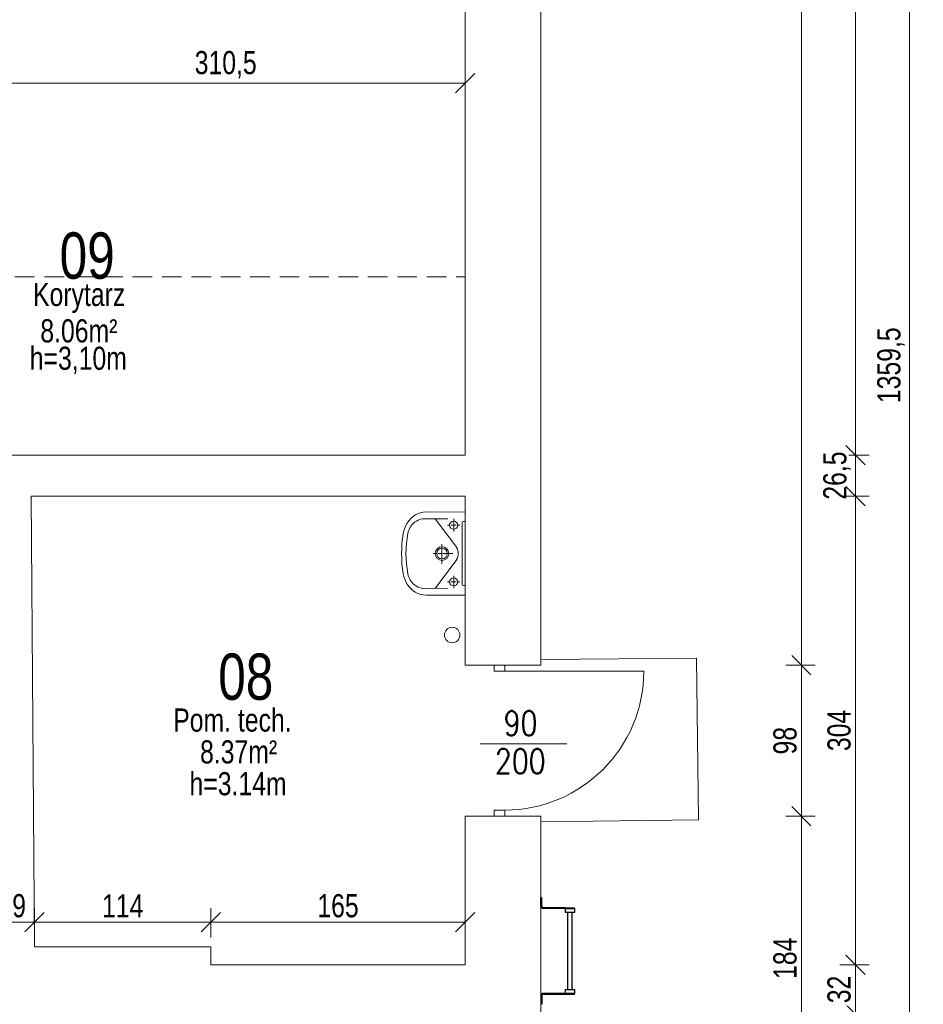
# Model space of a CAD drawing. Header units: centimetres. Extents: x -1 to 10576, y -3885 to 4713.
# Tile 12 of 17: x 4729 to 5314, y 466 to 1104. Entities that reach past the tile are written whole.
import ezdxf
from ezdxf.enums import TextEntityAlignment as Align

# ---------------------------------------------------------------- set-up
doc = ezdxf.new("R2010")
doc.units = ezdxf.units.CM
doc.header["$LTSCALE"] = 0.5
doc.linetypes.add('DASHED', pattern=[19.05, 12.7, -6.35])
for name, color, linetype, lineweight in [('A_drzwi istniejące', 4, 'Continuous', 9), ('A_drzwi opis istniejące', 161, 'Continuous', 9), ('A_Ściany istniejące', 9, 'Continuous', 20), ('CKOKNA', 4, 'Continuous', 9), ('CKOPIS_WIDOK', 255, 'Continuous', 9), ('CKPOM_NUM', 6, 'Continuous', 50), ('CKPOM_OPIS', 3, 'Continuous', 9), ('CKWYMIAR', 3, 'Continuous', 13), ('sanitariaty.meble', 4, 'Continuous', 0)]:
    doc.layers.add(name, color=color, linetype=linetype, lineweight=lineweight)
doc.layers.add('Crynoline', color=7, linetype='Continuous')
doc.layers.add('Lines', color=7, linetype='Continuous')
doc.styles.add('SIMPLEX', font='simplex.shx', dxfattribs={"width": 0.7, "height": 17})
doc.styles.get("Standard").update_dxf_attribs({"font": 'ic-simplex.shx', "width": 0.8})
doc.dimstyles.new('Kopia2 CADKON cm', dxfattribs={"dimscale": 5, "dimtxt": 3, "dimasz": 2.5, "dimexe": 1.8, "dimexo": 5, "dimgap": 0.6, "dimtad": 1, "dimrnd": 0.5, "dimtxsty": 'Standard', "dimblk1": 'OBLIQUE', "dimblk2": 'OBLIQUE', "dimsah": 1, "dimcen": 2.5, "dimclrd": 256, "dimclre": 256, "dimadec": 1, "dimazin": 2, "dimtfac": 1, "dimtix": 1, "dimtmove": 2, "dimatfit": 3, "dimldrblk": 'OPEN30', "dimfxl": 2, "dimfxlon": 1, "dimtfill": 1, "dimtolj": 1, "dimlwd": -1, "dimlwe": -1, "dimarcsym": 0})

# ---------------------------------------------------------------- blocks, each defined once
blk = doc.blocks.new('_OBLIQUE')
at = {"color": 0, "linetype": 'ByBlock'}
blk.add_line((-0.5, -0.5), (0.5, 0.5), dxfattribs=at)
blk = doc.blocks.new('*D1341')
at = {"layer": 'CKWYMIAR'}
for p, q in [((5225.17, 587.66), (5244.17, 587.66)), ((5235.17, 403.66), (5235.17, 587.66)), ((5225.17, 403.66), (5244.17, 403.66))]:
    blk.add_line(p, q, dxfattribs=at)
at = {"layer": 'Defpoints', "color": 0}
for p in [(5066.49, 587.66), (5235.17, 587.66), (5066.49, 403.66)]:
    blk.add_point(p, dxfattribs=at)
at = {"layer": 'CKWYMIAR', "xscale": 12.5, "yscale": 12.5, "zscale": 12.5}
for p, rotation in [((5235.17, 587.66), 90), ((5235.17, 403.66), 270)]:
    blk.add_blockref('_OBLIQUE', p, dxfattribs=dict(at, rotation=rotation))
at = {"layer": 'CKWYMIAR', "color": 0, "lineweight": -3, "insert": (5224.67, 495.66), "char_height": 15, "attachment_point": 5, "rotation": 90, "bg_fill": 3, "box_fill_scale": 1.1, "bg_fill_color": 256, "bg_fill_true_color": 13158600, "bg_fill_transparency": 0}
blk.add_mtext('\\A1;184', dxfattribs=at)
blk = doc.blocks.new('_Open30')
at = {"color": 0, "linetype": 'ByBlock', "lineweight": -2}
for p, q in [((-1, 0.268), (0, 0)), ((0, 0), (-1, -0.268)), ((0, 0), (-1, 0))]:
    blk.add_line(p, q, dxfattribs=at)
blk = doc.blocks.new('*D1342')
at = {"layer": 'CKWYMIAR'}
for p, q in [((5225.17, 685.66), (5244.17, 685.66)), ((5235.17, 587.66), (5235.17, 685.66)), ((5225.17, 587.66), (5244.17, 587.66))]:
    blk.add_line(p, q, dxfattribs=at)
at = {"layer": 'Defpoints', "color": 0}
for p in [(5066.49, 685.66), (5235.17, 685.66), (5066.49, 587.66)]:
    blk.add_point(p, dxfattribs=at)
at = {"layer": 'CKWYMIAR', "xscale": 12.5, "yscale": 12.5, "zscale": 12.5}
for p, rotation in [((5235.17, 685.66), 90), ((5235.17, 587.66), 270)]:
    blk.add_blockref('_OBLIQUE', p, dxfattribs=dict(at, rotation=rotation))
at = {"layer": 'CKWYMIAR', "color": 0, "lineweight": -3, "insert": (5224.67, 636.66), "char_height": 15, "attachment_point": 5, "rotation": 90, "bg_fill": 3, "box_fill_scale": 1.1, "bg_fill_color": 256, "bg_fill_true_color": 13158600, "bg_fill_transparency": 0}
blk.add_mtext('\\A1;98', dxfattribs=at)
blk = doc.blocks.new('*D1343')
at = {"layer": 'CKWYMIAR'}
for p, q in [((5225.17, 1559.66), (5244.17, 1559.66)), ((5235.17, 685.66), (5235.17, 1559.66)), ((5225.17, 685.66), (5244.17, 685.66))]:
    blk.add_line(p, q, dxfattribs=at)
at = {"layer": 'Defpoints', "color": 0}
for p in [(5066.49, 1559.66), (5235.17, 1559.66), (5066.49, 685.66)]:
    blk.add_point(p, dxfattribs=at)
at = {"layer": 'CKWYMIAR', "xscale": 12.5, "yscale": 12.5, "zscale": 12.5}
for p, rotation in [((5235.17, 1559.66), 90), ((5235.17, 685.66), 270)]:
    blk.add_blockref('_OBLIQUE', p, dxfattribs=dict(at, rotation=rotation))
at = {"layer": 'CKWYMIAR', "color": 0, "lineweight": -3, "insert": (5224.67, 1122.66), "char_height": 15, "attachment_point": 5, "rotation": 90, "bg_fill": 3, "box_fill_scale": 1.1, "bg_fill_color": 256, "bg_fill_true_color": 13158600, "bg_fill_transparency": 0}
blk.add_mtext('\\A1;874', dxfattribs=at)
blk = doc.blocks.new('*D1345')
at = {"layer": 'CKWYMIAR'}
for p, q in [((5260.17, 1511.36), (5279.17, 1511.36)), ((5270.17, 1511.36), (5270.17, 821.66)), ((5260.17, 821.66), (5279.17, 821.66))]:
    blk.add_line(p, q, dxfattribs=at)
at = {"layer": 'Defpoints', "color": 0}
for p in [(5057.6, 1511.36), (5008.38, 821.66), (5270.17, 821.66)]:
    blk.add_point(p, dxfattribs=at)
at = {"layer": 'CKWYMIAR', "xscale": 12.5, "yscale": 12.5, "zscale": 12.5}
for p, rotation in [((5270.17, 1511.36), 90), ((5270.17, 821.66), 270)]:
    blk.add_blockref('_OBLIQUE', p, dxfattribs=dict(at, rotation=rotation))
at = {"layer": 'CKWYMIAR', "color": 0, "lineweight": -3, "insert": (5258.24, 1166.51), "char_height": 15, "attachment_point": 5, "rotation": 90, "bg_fill": 3, "box_fill_scale": 1.1, "bg_fill_color": 256, "bg_fill_true_color": 13158600, "bg_fill_transparency": 0}
blk.add_mtext('\\A1;689,5', dxfattribs=at)
blk = doc.blocks.new('*D1346')
at = {"layer": 'CKWYMIAR'}
for p, q in [((5260.17, 821.66), (5279.17, 821.66)), ((5270.17, 821.66), (5270.17, 795.17)), ((5260.17, 795.17), (5279.17, 795.17))]:
    blk.add_line(p, q, dxfattribs=at)
at = {"layer": 'Defpoints', "color": 0}
for p in [(5008.38, 821.66), (5008.38, 795.17)]:
    blk.add_point(p, dxfattribs=at)
at = {"layer": 'CKWYMIAR', "xscale": 12.5, "yscale": 12.5, "zscale": 12.5}
for p, rotation in [((5270.17, 821.66), 270), ((5270.17, 795.17), 90)]:
    blk.add_blockref('_OBLIQUE', p, dxfattribs=dict(at, rotation=rotation))
at = {"layer": 'CKWYMIAR', "color": 0, "lineweight": -3, "insert": (5258.24, 808.41), "char_height": 15, "attachment_point": 5, "rotation": 90, "bg_fill": 3, "box_fill_scale": 1.1, "bg_fill_color": 256, "bg_fill_true_color": 13158600, "bg_fill_transparency": 0}
blk.add_mtext('\\A1;26,5', dxfattribs=at)
at = {"layer": 'Defpoints', "color": 0}
blk.add_point((5270.17, 795.17), dxfattribs=at)
blk = doc.blocks.new('*D1347')
at = {"layer": 'CKWYMIAR'}
for p, q in [((5260.17, 795.17), (5279.17, 795.17)), ((5270.17, 795.17), (5270.17, 491.37)), ((5260.17, 491.37), (5279.17, 491.37))]:
    blk.add_line(p, q, dxfattribs=at)
at = {"layer": 'Defpoints', "color": 0}
for p in [(5008.38, 795.17), (5008.38, 491.37), (5270.17, 491.37)]:
    blk.add_point(p, dxfattribs=at)
at = {"layer": 'CKWYMIAR', "xscale": 12.5, "yscale": 12.5, "zscale": 12.5}
for p, rotation in [((5270.17, 795.17), 90), ((5270.17, 491.37), 270)]:
    blk.add_blockref('_OBLIQUE', p, dxfattribs=dict(at, rotation=rotation))
at = {"layer": 'CKWYMIAR', "color": 0, "lineweight": -3, "insert": (5259.67, 643.27), "char_height": 15, "attachment_point": 5, "rotation": 90, "bg_fill": 3, "box_fill_scale": 1.1, "bg_fill_color": 256, "bg_fill_true_color": 13158600, "bg_fill_transparency": 0}
blk.add_mtext('\\A1;304', dxfattribs=at)
blk = doc.blocks.new('*D1348')
at = {"layer": 'CKWYMIAR'}
for p, q in [((5260.17, 491.37), (5279.17, 491.37)), ((5270.17, 491.37), (5270.17, 459.55)), ((5260.17, 459.55), (5279.17, 459.55))]:
    blk.add_line(p, q, dxfattribs=at)
at = {"layer": 'Defpoints', "color": 0}
for p in [(5008.38, 491.37), (5008.38, 459.55), (5270.17, 459.55)]:
    blk.add_point(p, dxfattribs=at)
at = {"layer": 'CKWYMIAR', "xscale": 12.5, "yscale": 12.5, "zscale": 12.5}
for p, rotation in [((5270.17, 491.37), 90), ((5270.17, 459.55), 270)]:
    blk.add_blockref('_OBLIQUE', p, dxfattribs=dict(at, rotation=rotation))
at = {"layer": 'CKWYMIAR', "color": 0, "lineweight": -3, "insert": (5259.67, 475.46), "char_height": 15, "attachment_point": 5, "rotation": 90, "bg_fill": 3, "box_fill_scale": 1.1, "bg_fill_color": 256, "bg_fill_true_color": 13158600, "bg_fill_transparency": 0}
blk.add_mtext('\\A1;32', dxfattribs=at)
blk = doc.blocks.new('*D1351')
at = {"layer": 'CKWYMIAR'}
for p, q in [((5295.17, 1559.66), (5314.17, 1559.66)), ((5305.17, 1559.66), (5305.17, 200.16)), ((5295.17, 200.16), (5314.17, 200.16))]:
    blk.add_line(p, q, dxfattribs=at)
at = {"layer": 'Defpoints', "color": 0}
for p in [(5052.73, 1559.66), (5052.73, 200.16), (5305.17, 200.16)]:
    blk.add_point(p, dxfattribs=at)
at = {"layer": 'CKWYMIAR', "xscale": 12.5, "yscale": 12.5, "zscale": 12.5}
for p, rotation in [((5305.17, 1559.66), 90), ((5305.17, 200.16), 270)]:
    blk.add_blockref('_OBLIQUE', p, dxfattribs=dict(at, rotation=rotation))
at = {"layer": 'CKWYMIAR', "color": 0, "lineweight": -3, "insert": (5293.24, 879.91), "char_height": 15, "attachment_point": 5, "rotation": 90, "bg_fill": 3, "box_fill_scale": 1.1, "bg_fill_color": 256, "bg_fill_true_color": 13158600, "bg_fill_transparency": 0}
blk.add_mtext('\\A1;1359,5', dxfattribs=at)
blk = doc.blocks.new('*D1392')
at = {"layer": 'CKWYMIAR'}
for p, q in [((4097.99, 0.27), (4097.99, -18.73)), ((5066.49, 0.27), (5066.49, -18.73)), ((4097.99, -9.73), (5066.49, -9.73))]:
    blk.add_line(p, q, dxfattribs=at)
at = {"layer": 'Defpoints', "color": 0}
for p in [(4097.99, 896.27), (5066.49, 207.27), (5066.49, -9.73)]:
    blk.add_point(p, dxfattribs=at)
at = {"layer": 'CKWYMIAR', "xscale": 12.5, "yscale": 12.5, "zscale": 12.5, "rotation": 180}
blk.add_blockref('_OBLIQUE', (4097.99, -9.73), dxfattribs=at)
at = {"layer": 'CKWYMIAR', "xscale": 12.5, "yscale": 12.5, "zscale": 12.5}
blk.add_blockref('_OBLIQUE', (5066.49, -9.73), dxfattribs=at)
at = {"layer": 'CKWYMIAR', "color": 0, "lineweight": -3, "insert": (4582.24, 2.2), "char_height": 15, "attachment_point": 5, "bg_fill": 3, "box_fill_scale": 1.1, "bg_fill_color": 256, "bg_fill_true_color": 13158600, "bg_fill_transparency": 0}
blk.add_mtext('\\A1;968,5', dxfattribs=at)
blk = doc.blocks.new('*D1516')
at = {"layer": 'CKWYMIAR'}
for p, q in [((4707.15, 1052.7), (4707.15, 1071.7)), ((5017.49, 1052.7), (5017.49, 1071.7)), ((5017.49, 1062.7), (4707.15, 1062.7))]:
    blk.add_line(p, q, dxfattribs=at)
at = {"layer": 'Defpoints', "color": 0}
for p in [(4707.15, 1062.7), (4707.15, 907.67), (5017.49, 792.17)]:
    blk.add_point(p, dxfattribs=at)
at = {"layer": 'CKWYMIAR', "xscale": 12.5, "yscale": 12.5, "zscale": 12.5, "rotation": 180}
blk.add_blockref('_OBLIQUE', (4707.15, 1062.7), dxfattribs=at)
at = {"layer": 'CKWYMIAR', "xscale": 12.5, "yscale": 12.5, "zscale": 12.5}
blk.add_blockref('_OBLIQUE', (5017.49, 1062.7), dxfattribs=at)
at = {"layer": 'CKWYMIAR', "color": 0, "lineweight": -3, "insert": (4862.32, 1074.62), "char_height": 15, "attachment_point": 5, "bg_fill": 3, "box_fill_scale": 1.1, "bg_fill_color": 256, "bg_fill_true_color": 13158600, "bg_fill_transparency": 0}
blk.add_mtext('\\A1;310,5', dxfattribs=at)
blk = doc.blocks.new('*D1525')
at = {"layer": 'CKWYMIAR'}
for p, q in [((4709.53, 509.12), (4709.53, 528.12)), ((4738.56, 509.12), (4738.56, 528.12)), ((4709.53, 519.12), (4738.56, 519.12))]:
    blk.add_line(p, q, dxfattribs=at)
at = {"layer": 'Defpoints', "color": 0}
for p in [(4738.56, 519.12), (4738.56, 477.77), (4709.53, 466.71)]:
    blk.add_point(p, dxfattribs=at)
at = {"layer": 'CKWYMIAR', "xscale": 12.5, "yscale": 12.5, "zscale": 12.5, "rotation": 180}
blk.add_blockref('_OBLIQUE', (4709.53, 519.12), dxfattribs=at)
at = {"layer": 'CKWYMIAR', "xscale": 12.5, "yscale": 12.5, "zscale": 12.5}
blk.add_blockref('_OBLIQUE', (4738.56, 519.12), dxfattribs=at)
at = {"layer": 'CKWYMIAR', "color": 0, "lineweight": -3, "insert": (4724.05, 529.62), "char_height": 15, "attachment_point": 5, "bg_fill": 3, "box_fill_scale": 1.1, "bg_fill_color": 256, "bg_fill_true_color": 13158600, "bg_fill_transparency": 0}
blk.add_mtext('\\A1;29', dxfattribs=at)
blk = doc.blocks.new('*D1526')
at = {"layer": 'CKWYMIAR'}
for p, q in [((4738.56, 509.12), (4738.56, 528.12)), ((4852.64, 509.12), (4852.64, 528.12)), ((4738.56, 519.12), (4852.64, 519.12))]:
    blk.add_line(p, q, dxfattribs=at)
at = {"layer": 'Defpoints', "color": 0}
for p in [(4852.64, 519.12), (4738.56, 477.77), (4852.64, 467.88)]:
    blk.add_point(p, dxfattribs=at)
at = {"layer": 'CKWYMIAR', "xscale": 12.5, "yscale": 12.5, "zscale": 12.5, "rotation": 180}
blk.add_blockref('_OBLIQUE', (4738.56, 519.12), dxfattribs=at)
at = {"layer": 'CKWYMIAR', "xscale": 12.5, "yscale": 12.5, "zscale": 12.5}
blk.add_blockref('_OBLIQUE', (4852.64, 519.12), dxfattribs=at)
at = {"layer": 'CKWYMIAR', "color": 0, "lineweight": -3, "insert": (4795.6, 529.62), "char_height": 15, "attachment_point": 5, "bg_fill": 3, "box_fill_scale": 1.1, "bg_fill_color": 256, "bg_fill_true_color": 13158600, "bg_fill_transparency": 0}
blk.add_mtext('\\A1;114', dxfattribs=at)
blk = doc.blocks.new('*D1527')
at = {"layer": 'CKWYMIAR'}
for p, q in [((4852.64, 509.12), (4852.64, 528.12)), ((5017.49, 509.12), (5017.49, 528.12)), ((4852.64, 519.12), (5017.49, 519.12))]:
    blk.add_line(p, q, dxfattribs=at)
at = {"layer": 'Defpoints', "color": 0}
for p in [(5017.49, 519.12), (5017.49, 475.94), (4852.64, 467.88)]:
    blk.add_point(p, dxfattribs=at)
at = {"layer": 'CKWYMIAR', "xscale": 12.5, "yscale": 12.5, "zscale": 12.5, "rotation": 180}
blk.add_blockref('_OBLIQUE', (4852.64, 519.12), dxfattribs=at)
at = {"layer": 'CKWYMIAR', "xscale": 12.5, "yscale": 12.5, "zscale": 12.5}
blk.add_blockref('_OBLIQUE', (5017.49, 519.12), dxfattribs=at)
at = {"layer": 'CKWYMIAR', "color": 0, "lineweight": -3, "insert": (4935.07, 529.62), "char_height": 15, "attachment_point": 5, "bg_fill": 3, "box_fill_scale": 1.1, "bg_fill_color": 256, "bg_fill_true_color": 13158600, "bg_fill_transparency": 0}
blk.add_mtext('\\A1;165', dxfattribs=at)
blk = doc.blocks.new('umywalka')
at = {"layer": 'sanitariaty.meble'}
for p, q in [((47437.64, 3071.68), (47426.68, 3071.7)), ((47445.14, 3074.58), (47428.22, 3074.7)), ((47432.54, 3071.2), (47441.43, 3059.27)), ((47440.14, 3070.42), (47440.14, 3071.66)), ((47445.14, 3038.82), (47445.14, 3074.62)), ((47437.47, 3068.97), (47438.57, 3068.97)), ((47439.04, 3068.97), (47440.14, 3068.97)), ((47440.14, 3068.97), (47440.14, 3070.21)), ((47440.14, 3067.73), (47440.14, 3068.97)), ((47440.14, 3068.97), (47441.24, 3068.97)), ((47440.14, 3066.27), (47440.14, 3067.51)), ((47441.71, 3068.97), (47442.81, 3068.97)), ((47443.76, 3043.31), (47443.76, 3070.13)), ((47444.34, 3070.52), (47445.14, 3070.52)), ((47435.09, 3052.22), (47435.09, 3060.76)), ((47433.04, 3056.7), (47431.26, 3056.7)), ((47432.54, 3042.19), (47441.43, 3054.13)), ((47435.09, 3056.7), (47433.31, 3056.7)), ((47437.16, 3056.7), (47435.39, 3056.7)), ((47438.23, 3056.7), (47437.4, 3056.7)), ((47437.77, 3056.7), (47438.5, 3056.7)), ((47439.83, 3056.7), (47438.05, 3056.7)), ((47440.14, 3045.92), (47440.14, 3047.16)), ((47440.14, 3044.47), (47440.14, 3045.71)), ((47437.64, 3041.72), (47426.68, 3041.7)), ((47437.47, 3044.47), (47438.57, 3044.47)), ((47439.04, 3044.47), (47440.14, 3044.47)), ((47440.14, 3043.23), (47440.14, 3044.47)), ((47440.14, 3044.47), (47441.24, 3044.47)), ((47440.14, 3041.77), (47440.14, 3043.01)), ((47441.71, 3044.47), (47442.81, 3044.47)), ((47444.34, 3042.92), (47445.14, 3042.92)), ((47445.14, 3038.82), (47428.22, 3038.7))]:
    blk.add_line(p, q, dxfattribs=at)
for centre, radius in [((47440.14, 3068.97), 1.75), ((47435.09, 3056.7), 2.95), ((47435.09, 3056.7), 2.28), ((47440.14, 3044.47), 1.75)]:
    blk.add_circle(centre, radius, dxfattribs=at)
for centre, radius, start, end in [((47430.58, 3063.16), 12.45, 124.7311, 169.6717), ((47427.8, 3064.29), 7.5, 98.5463, 127.4084), ((47428.8, 3063.42), 11.29, 93.1069, 118.0472), ((47431.64, 3070.61), 1.08, 33.1603, 90.2218), ((47428.3, 3063.93), 8.09, 128.6704, 169.5811), ((47444.36, 3069.85), 0.664, 92.2111, 155.5827), ((47472.61, 3056.7), 54.97, 170.9044, 189.0956), ((47466.88, 3056.7), 47.34, 169.423, 190.577), ((47437.13, 3056.7), 5, 329.1039, 30.8961), ((47430.58, 3050.24), 12.45, 190.3283, 235.2689), ((47428.3, 3049.47), 8.09, 190.4189, 231.3296), ((47427.8, 3049.11), 7.5, 232.5916, 261.4537), ((47431.64, 3042.78), 1.08, 269.7782, 326.8397), ((47444.36, 3043.58), 0.664, 204.4173, 267.7889), ((47428.79, 3049.96), 11.28, 241.9461, 267.0928)]:
    blk.add_arc(centre, radius, start, end, dxfattribs=at)
blk = doc.blocks.new('CKBL2060724141945')
at = {"layer": 'CKPOM_NUM', "width": 0.8, "flags": 8}
blk.add_attdef('CISLO', text='', height=30, dxfattribs=at).set_placement((4876.92, 643.27), align=Align.BOTTOM_CENTER)
at = {"layer": 'CKPOM_OPIS', "width": 0.8}
for tag, height, flags, p in [('VYSKA', 30, 9, (4876.92, 602.02)), ('JMENO', 15, 8, (4876.92, 622.64)), ('POZNÁMKA', 20, 9, (4876.92, 602.02)), ('STĚNY', 20, 9, (4876.92, 602.02)), ('PODLAHA', 20, 9, (4876.92, 602.02)), ('TEPLOTA', 20, 9, (4876.92, 602.02)), ('PODLAZI', 20, 9, (4876.92, 602.02)), ('POVRCH', 20, 9, (4876.92, 602.02)), ('OBVOD', 20, 9, (4876.92, 602.02)), ('OBJEM', 20, 9, (4876.92, 602.02)), ('STROP', 20, 9, (4876.92, 602.02)), ('PLOCHA', 15, 8, (4876.92, 602.02)), ('PLOCHA_DLE_NV_366/2013', 20, 9, (4876.92, 581.39)), ('DEFINICE_SKLADBY', 20, 9, (4876.92, 581.39)), ('SKLADBA', 20, 9, (4876.92, 581.39)), ('ZONA', 20, 9, (4876.92, 581.39)), ('BYT', 20, 9, (4876.92, 581.39)), ('K._VÝŠKA', 15, 8, (4876.92, 581.39))]:
    blk.add_attdef(tag, text='', height=height, dxfattribs=dict(at, flags=flags)).set_placement(p, align=Align.BOTTOM_CENTER)
blk = doc.blocks.new('CKBL2060724141959')
at = {"layer": 'CKPOM_NUM', "width": 0.8, "flags": 8}
blk.add_attdef('CISLO', text='', height=30, dxfattribs=at).set_placement((4773.46, 935.97), align=Align.BOTTOM_CENTER)
at = {"layer": 'CKPOM_OPIS', "width": 0.8}
for tag, height, flags, p in [('VYSKA', 30, 9, (4773.46, 894.72)), ('JMENO', 15, 8, (4773.46, 915.34)), ('POZNÁMKA', 20, 9, (4773.46, 894.72)), ('STĚNY', 20, 9, (4773.46, 894.72)), ('PODLAHA', 20, 9, (4773.46, 894.72)), ('TEPLOTA', 20, 9, (4773.46, 894.72)), ('PODLAZI', 20, 9, (4773.46, 894.72)), ('POVRCH', 20, 9, (4773.46, 894.72)), ('OBVOD', 20, 9, (4773.46, 894.72)), ('OBJEM', 20, 9, (4773.46, 894.72)), ('STROP', 20, 9, (4773.46, 894.72)), ('PLOCHA', 15, 8, (4773.46, 894.72)), ('PLOCHA_DLE_NV_366/2013', 20, 9, (4773.46, 874.09)), ('DEFINICE_SKLADBY', 20, 9, (4773.46, 874.09)), ('SKLADBA', 20, 9, (4773.46, 874.09)), ('ZONA', 20, 9, (4773.46, 874.09)), ('BYT', 20, 9, (4773.46, 874.09)), ('K._VÝŠKA', 15, 8, (4773.46, 874.09))]:
    blk.add_attdef(tag, text='', height=height, dxfattribs=dict(at, flags=flags)).set_placement(p, align=Align.BOTTOM_CENTER)
blk = doc.blocks.new('*U2397')
for p, q in [((-290.8, 0), (-344.8, 0)), ((-344.8, -5), (-344.8, 0)), ((-290.8, -5), (-344.8, -5)), ((-279.8, -16), (-279.8, -160)), ((-274.8, -160), (-274.8, -16)), ((274.8, -160), (274.8, -16)), ((279.8, -160), (279.8, -16)), ((290.8, 0), (344.8, 0)), ((290.8, -5), (344.8, -5)), ((344.8, 0), (344.8, 0)), ((344.8, -5), (344.8, 0)), ((-279.8, -160), (-279.8, -218)), ((-249.8, -175), (249.8, -175)), ((279.8, -160), (279.8, -218)), ((-249.8, -203), (249.8, -203))]:
    blk.add_line(p, q)
for points in [[(-274.8, -218), (-274.8, -160), (-249.8, -160), (-249.8, -218)], [(249.8, -218), (249.8, -160), (274.8, -160), (274.8, -218)]]:
    blk.add_lwpolyline(points, close=True)
for centre, radius, start, end in [((-290.8, -16), 16, 0, 90), ((290.8, -16), 16, 90, 180), ((-290.8, -16), 11, 0, 90), ((290.8, -16), 11, 90, 180)]:
    blk.add_arc(centre, radius, start, end)
at = {"layer": 'Lines', "color": 0, "linetype": 'ByBlock', "lineweight": -2}
for p, q in [((-279.8, -218), (-274.8, -218)), ((274.8, -218), (279.8, -218))]:
    blk.add_line(p, q, dxfattribs=at)

msp = doc.modelspace()

# ---------------------------------------------------------------- linework, layer by layer
at = {"layer": 'A_drzwi istniejące'}
msp.add_line((5027.191, 634.662), (5083.191, 634.662), dxfattribs=at)
at = {"layer": 'A_Ściany istniejące'}
for p, q in [((5017.492, 821.659), (5017.492, 1511.131)), ((5017.492, 795.166), (5017.492, 685.659)), ((5066.492, 403.659), (5066.492, 587.659))]:
    msp.add_line(p, q, dxfattribs=at)
for points in [[(5066.492, 685.659), (5066.492, 1559.659)], [(4710.342, 399.659), (4707.147, 821.659), (5017.492, 821.659)], [(4738.559, 503.17), (4736.349, 795.166), (5017.492, 795.166)], [(5017.492, 685.659), (5066.492, 685.659)], [(5017.492, 587.659), (5066.492, 587.659)], [(5017.492, 491.371), (5017.492, 587.659)], [(5017.492, 491.371), (4852.644, 491.371), (4852.603, 503.17), (4738.559, 503.17)]]:
    msp.add_lwpolyline(points, dxfattribs=at)
at = {"layer": 'CKOKNA'}
for points in [[(5043.159, 685.659), (5043.159, 681.659), (5036.159, 681.659), (5036.159, 685.659)], [(5043.159, 591.659), (5043.159, 587.659), (5036.159, 587.659), (5036.159, 591.659)]]:
    msp.add_lwpolyline(points, close=True, dxfattribs=at)
msp.add_lwpolyline([(5043.159, 681.659), (5133.159, 681.619)], dxfattribs=at)
msp.add_arc((5042.979, 681.839), 90.18, 270.113996, 359.885748, dxfattribs=at)

# ---------------------------------------------------------------- texts
at = {"layer": 'A_drzwi opis istniejące', "style": 'SIMPLEX', "width": 0.8}
for tag, p in [('90', (5053.315, 639.961)), ('200', (5053.125, 615.308))]:
    msp.add_attdef(tag, text='', height=16, dxfattribs=at).set_placement(p, align=Align.CENTER)

# ---------------------------------------------------------------- next in the draw order: dimensions: what is measured, and where the dimension line sits
at = {"layer": 'CKWYMIAR', "lineweight": -3}
dim = msp.add_linear_dim(base=(5235.168, 587.659), p1=(5066.492, 403.659), p2=(5066.492, 587.659), angle=90, dimstyle='Kopia2 CADKON cm', override={"dimtxt": 3}, dxfattribs=at)
dim.commit()
dim.dimension.update_dxf_attribs({"geometry": '*D1341', "text_midpoint": (5224.668, 495.659)})

# ---------------------------------------------------------------- next in the draw order: dimensions: what is measured, and where the dimension line sits
dim = msp.add_linear_dim(base=(5235.168, 685.659), p1=(5066.492, 587.659), p2=(5066.492, 685.659), angle=90, dimstyle='Kopia2 CADKON cm', override={"dimtxt": 3}, dxfattribs=at)
dim.commit()
dim.dimension.update_dxf_attribs({"geometry": '*D1342', "text_midpoint": (5224.668, 636.659)})

# ---------------------------------------------------------------- next in the draw order: dimensions: what is measured, and where the dimension line sits
dim = msp.add_linear_dim(base=(5235.168, 1559.659), p1=(5066.492, 685.659), p2=(5066.492, 1559.659), angle=90, dimstyle='Kopia2 CADKON cm', override={"dimtxt": 3}, dxfattribs=at)
dim.commit()
dim.dimension.update_dxf_attribs({"geometry": '*D1343', "text_midpoint": (5224.668, 1122.659)})

# ---------------------------------------------------------------- next in the draw order: dimensions: what is measured, and where the dimension line sits
dim = msp.add_linear_dim(base=(5270.168, 821.659), p1=(5057.603, 1511.362), p2=(5008.376, 821.659), angle=90, dimstyle='Kopia2 CADKON cm', override={"dimtxt": 3}, dxfattribs=at)
dim.commit()
dim.dimension.update_dxf_attribs({"geometry": '*D1345', "text_midpoint": (5258.243, 1166.511)})

# ---------------------------------------------------------------- next in the draw order: dimensions: what is measured, and where the dimension line sits
dim = msp.add_linear_dim(base=(5270.168, 795.166), p1=(5008.376, 821.659), p2=(5008.376, 795.166), angle=90, dimstyle='Kopia2 CADKON cm', override={"dimtxt": 3}, dxfattribs=at)
dim.commit()
dim.dimension.update_dxf_attribs({"geometry": '*D1346', "text_midpoint": (5258.243, 808.413)})

# ---------------------------------------------------------------- next in the draw order: dimensions: what is measured, and where the dimension line sits
dim = msp.add_linear_dim(base=(5270.168, 491.3715), p1=(5008.3763, 795.1662), p2=(5008.3763, 491.3715), angle=90, dimstyle='Kopia2 CADKON cm', override={"dimtxt": 3}, dxfattribs=at)
dim.commit()
dim.dimension.update_dxf_attribs({"geometry": '*D1347', "text_midpoint": (5259.668, 643.2688)})

# ---------------------------------------------------------------- next in the draw order: dimensions: what is measured, and where the dimension line sits
dim = msp.add_linear_dim(base=(5270.168, 459.55), p1=(5008.376, 491.371), p2=(5008.376, 459.55), angle=90, dimstyle='Kopia2 CADKON cm', override={"dimtxt": 3}, dxfattribs=at)
dim.commit()
dim.dimension.update_dxf_attribs({"geometry": '*D1348', "text_midpoint": (5259.668, 475.461)})

# ---------------------------------------------------------------- next in the draw order: dimensions: what is measured, and where the dimension line sits
dim = msp.add_linear_dim(base=(5305.168, 200.159), p1=(5052.729, 1559.659), p2=(5052.729, 200.159), angle=90, dimstyle='Kopia2 CADKON cm', override={"dimtxt": 3}, dxfattribs=at)
dim.commit()
dim.dimension.update_dxf_attribs({"geometry": '*D1351', "text_midpoint": (5293.243, 879.909)})

# ---------------------------------------------------------------- next in the draw order: linework, layer by layer
at = {"layer": 'CKOPIS_WIDOK', "ltscale": 2}
msp.add_line((5168.539, 585.277), (5167.339, 690.208), dxfattribs=at)

# ---------------------------------------------------------------- next in the draw order: dimensions: what is measured, and where the dimension line sits
at = {"layer": 'CKWYMIAR', "lineweight": -3}
dim = msp.add_linear_dim(base=(5066.492, -9.726), p1=(4097.992, 896.266), p2=(5066.492, 207.266), dimstyle='Kopia2 CADKON cm', override={"dimtxt": 3}, dxfattribs=at)
dim.commit()
dim.dimension.update_dxf_attribs({"geometry": '*D1392', "text_midpoint": (4582.242, 2.199)})

# ---------------------------------------------------------------- next in the draw order: linework, layer by layer
at = {"layer": 'A_Ściany istniejące'}
msp.add_circle((5009.039, 705.107), 5, dxfattribs=at)
at = {"layer": 'CKOPIS_WIDOK', "ltscale": 2}
for p, q in [((5167.339, 690.208), (5066.492, 689.159)), ((5066.492, 584.159), (5168.539, 585.277))]:
    msp.add_line(p, q, dxfattribs=at)

# ---------------------------------------------------------------- next in the draw order: block references
at = {"xscale": 1.5, "yscale": 1.5, "zscale": 1.5, "rotation": 360}
msp.add_blockref('umywalka', (-66150.217, -3827.188), dxfattribs=at)
at = {"layer": 'CKPOM_NUM'}
ref = msp.add_blockref('CKBL2060724141945', (4876.92, 663.135), dxfattribs=at)
ref.add_attrib('CISLO_001', '08', (4857.48, 663.135), dxfattribs={"height": 30, "width": 0.8})
ref.add_attrib('JMENO_001', 'Pom. tech.', (4828.32, 642.51), dxfattribs={"layer": 'CKPOM_OPIS', "height": 15, "width": 0.8})
ref.add_attrib('PLOCHA_001', '8.37m²', (4845.714, 621.885), dxfattribs={"layer": 'CKPOM_OPIS', "height": 15, "width": 0.8})
ref.add_attrib('K._VÝŠKA_001', 'h=3.14m', (4838.88, 601.26), dxfattribs={"layer": 'CKPOM_OPIS', "height": 15, "width": 0.8})
at = {"layer": 'Crynoline', "xscale": 0.1, "yscale": 0.1, "zscale": 0.1, "rotation": 90}
msp.add_blockref('*U2397', (5066.492, 500.417), dxfattribs=at)

# ---------------------------------------------------------------- next in the draw order: dimensions: what is measured, and where the dimension line sits
at = {"layer": 'CKWYMIAR', "lineweight": -3}
for base, p1, p2, picture, middle in [((4707.1474, 1062.6956), (5017.4923, 792.1666), (4707.1474, 907.6666), '*D1516', (4862.3199, 1074.6206)), ((4738.559, 519.116), (4709.532, 466.71), (4738.559, 477.766), '*D1525', (4724.045, 529.616))]:
    dim = msp.add_linear_dim(base=base, p1=p1, p2=p2, dimstyle='Kopia2 CADKON cm', override={"dimtxt": 3}, dxfattribs=at)
    dim.commit()
    dim.dimension.update_dxf_attribs({"geometry": picture, "text_midpoint": middle})

# ---------------------------------------------------------------- next in the draw order: linework, layer by layer
at = {"layer": 'CKOPIS_WIDOK', "linetype": 'DASHED', "ltscale": 2}
msp.add_lwpolyline([(4592.492, 937.159), (5017.492, 937.159)], dxfattribs=at)

# ---------------------------------------------------------------- next in the draw order: block references
at = {"layer": 'CKPOM_NUM'}
ref = msp.add_blockref('CKBL2060724141959', (4773.457, 935.968), dxfattribs=at)
ref.add_attrib('CISLO_001', '09', (4754.737, 935.968), dxfattribs={"height": 30, "width": 0.8})
ref.add_attrib('JMENO_001', 'Korytarz', (4737.517, 918.293), dxfattribs={"layer": 'CKPOM_OPIS', "height": 15, "width": 0.8})
ref.add_attrib('PLOCHA_001', '8.06m²', (4742.251, 894.718), dxfattribs={"layer": 'CKPOM_OPIS', "height": 15, "width": 0.8})
ref.add_attrib('K._VÝŠKA_001', 'h=3,10m', (4735.417, 876.943), dxfattribs={"layer": 'CKPOM_OPIS', "height": 15, "width": 0.8})

# ---------------------------------------------------------------- next in the draw order: dimensions: what is measured, and where the dimension line sits
at = {"layer": 'CKWYMIAR', "lineweight": -3}
dim = msp.add_linear_dim(base=(4852.64398, 519.11605), p1=(4738.55899, 477.76573), p2=(4852.64398, 467.88463), dimstyle='Kopia2 CADKON cm', override={"dimtxt": 3}, dxfattribs=at)
dim.commit()
dim.dimension.update_dxf_attribs({"geometry": '*D1526', "text_midpoint": (4795.60148, 529.61605)})

# ---------------------------------------------------------------- next in the draw order: dimensions: what is measured, and where the dimension line sits
dim = msp.add_linear_dim(base=(5017.492, 519.116), p1=(4852.644, 467.885), p2=(5017.492, 475.944), dimstyle='Kopia2 CADKON cm', override={"dimtxt": 3}, dxfattribs=at)
dim.commit()
dim.dimension.update_dxf_attribs({"geometry": '*D1527', "text_midpoint": (4935.068, 529.616)})

doc.saveas('drawing.dxf')
